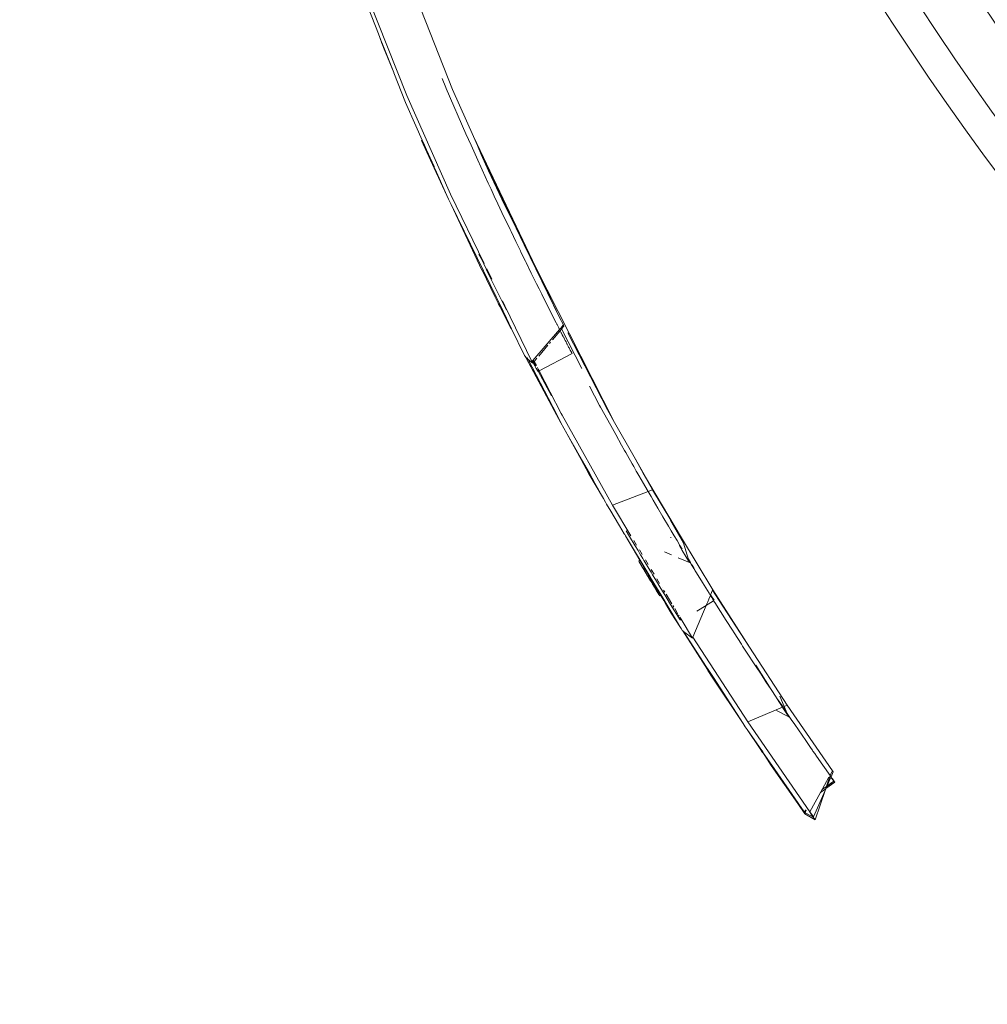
# Model space of a CAD drawing. Header units: millimetres. Extents: x 504675 to 860349, y -23215 to 63575.
# Tile 24 of 177: x 590843 to 591115, y 32388 to 32664. Entities that reach past the tile are written whole.
import ezdxf
from ezdxf import colors
from ezdxf.entities.mleader import LeaderData, LeaderLine
from ezdxf.math import Vec2, Vec3

# ---------------------------------------------------------------- set-up
doc = ezdxf.new("R2010")
doc.units = ezdxf.units.MM
doc.header["$LTSCALE"] = 10
doc.linetypes.add('LEVEL-F-OVERALL LAYOUT$0$HIDDEN', pattern=[0.375, 0.25, -0.125])
doc.layers.get('0').update_dxf_attribs({"linetype": 'CONTINUOUS'})
for name, color, linetype, lineweight in [('ARCH', 8, 'CONTINUOUS', 0), ('furniture', 8, 'CONTINUOUS', 5), ('LEVEL - C OVERALL LAYOUT$0$A-EQPM', 8, 'CONTINUOUS', 5), ('level-C-ELEVATION-$0$I-ANNO-TEXT', 8, 'CONTINUOUS', 18)]:
    doc.layers.add(name, color=color, linetype=linetype, lineweight=lineweight)
doc.layers.add('LEVEL-F-OVERALL LAYOUT$0$DASH1L', color=8, linetype='LEVEL-F-OVERALL LAYOUT$0$HIDDEN')
doc.styles.add('level-C-ELEVATION-$0$KGD - Note', font='romans.shx', dxfattribs={"width": 0.7, "height": 2})

# ---------------------------------------------------------------- blocks, each defined once
blk = doc.blocks.new('LEVEL - C OVERALL LAYOUT$0$Column Cladding - Column Cladding- 1200mm-V38-LEVEL C - PART PLAN 20')
at = {"layer": 'LEVEL - C OVERALL LAYOUT$0$A-EQPM', "color": 253, "lineweight": 5}
for radius, start, end in [(755, 90, 270), (746, 180, 360), (731, 180, 0)]:
    blk.add_arc((0, 0), radius, start, end, dxfattribs=at)
blk = doc.blocks.new('ARCH')
at = {"layer": 'LEVEL-F-OVERALL LAYOUT$0$DASH1L'}
h = blk.add_hatch(dxfattribs=at)
h.set_pattern_fill('ANGLE', color=8, scale=10, angle=352.0664)
h.set_pattern_definition([(352.0664444, (-404119.055, 373340.98), (9.6410197, 69.1814516), [50.8, -19.05]), (82.0664444, (-404119.055, 373340.98), (-69.1814516, 9.6410197), [50.8, -19.05])])
edge = h.paths.add_edge_path(flags=16)
edge.add_line((572074.71, 35847.06), (602196.9, 29528.22))
edge.add_line((602196.9, 29528.22), (599472.63, 39352))
edge.add_arc((597545.36, 38817.55), 2000, 15.49944, 89.99835)
edge.add_line((597545.42, 40817.55), (573256.11, 40817.55))
edge.add_arc((576210.34, 22394.18), 18658.72, 99.109962, 106.690333)
edge.add_line((570851.58, 40266.83), (572074.71, 35847.06))
h.paths.add_polyline_path([(583373.78, 40815.97), (583374.1, 40875.04), (586424.1, 40859.11), (586423.94, 40815.97)], flags=16)
h.paths.add_polyline_path([(600840.89, 34605.13), (600792.78, 34591.52), (599497.97, 39260.65), (599546.08, 39274.25)])
h.paths.add_polyline_path([(587210.4, 32671.78), (587194.97, 32598.38), (582692.95, 33542.79), (582708.39, 33616.18)])
edge = h.paths.add_edge_path()
edge.add_line((572071.73, 35387.89), (601863.32, 29138.4))
edge.add_arc((601986.5, 29725.62), 600, 258.15264, 375.49944)
edge.add_line((602564.68, 29885.96), (599906.27, 39472.26))
edge.add_arc((597545.36, 38817.55), 2450, 15.49944, 89.99835)
edge.add_line((597545.43, 41267.55), (573220.48, 41267.55))
edge.add_arc((576210.34, 22394.18), 19108.72, 99.001832, 106.235819)
edge.add_arc((571035.46, 40164.76), 600, 106.23582, 195.46897)
edge.add_line((570457.2, 40004.73), (571616.65, 35815.08))
edge.add_arc((572194.91, 35975.11), 600, 195.46897, 258.15264)
h.paths.add_polyline_path([(587210.4, 32671.78), (587195.41, 32600.49), (587195.43, 32600.49)])
at = {"layer": 'furniture'}
for p, q in [((590964.52, 32644.79), (590949.28, 32683.46)), ((590943.74, 32660.44), (590937.89, 32675.3)), ((590951.66, 32643.09), (590939.65, 32673.59)), ((590943.74, 32660.44), (590944.6, 32658.1)), ((590944.62, 32658.22), (590943.74, 32660.44)), ((590944.58, 32658.01), (590944.6, 32658.1)), ((590944.63, 32658.01), (590944.58, 32658.01)), ((590945.06, 32656.85), (590944.58, 32658.01)), ((590944.6, 32658.1), (590944.62, 32658.22)), ((590944.6, 32658.1), (590944.63, 32658.01)), ((590944.71, 32658), (590944.62, 32658.22)), ((590944.71, 32658), (590944.63, 32658.01)), ((590944.63, 32658.01), (590945.06, 32656.85)), ((590945.25, 32656.62), (590944.71, 32658)), ((590945.15, 32656.59), (590945.06, 32656.85)), ((590945.25, 32656.62), (590945.15, 32656.59)), ((590945.15, 32656.59), (590945.26, 32656.59)), ((590945.15, 32656.59), (590948.02, 32649.58)), ((590945.26, 32656.59), (590945.25, 32656.62)), ((590948.02, 32649.58), (590945.26, 32656.59)), ((590948.02, 32649.58), (590948.07, 32649.45)), ((590951.33, 32641.18), (590948.07, 32649.45)), ((590962.67, 32645.33), (590961.6, 32647.92)), ((590962.67, 32645.33), (590962.77, 32645.09)), ((590968.3, 32632.38), (590962.77, 32645.09)), ((590970.39, 32631.6), (590964.52, 32644.79)), ((590954.24, 32634.64), (590951.33, 32641.18)), ((590963.95, 32615.43), (590951.66, 32643.09)), ((590954.24, 32634.64), (590954.22, 32634.62)), ((590954.22, 32634.62), (590954.27, 32634.58)), ((590954.27, 32634.58), (590954.24, 32634.64)), ((590954.27, 32634.58), (590955.99, 32630.57)), ((590956.04, 32630.6), (590954.27, 32634.58)), ((590955.99, 32630.57), (590955.85, 32630.51)), ((590955.85, 32630.51), (590959.35, 32622.71)), ((590958.3, 32625.35), (590955.85, 32630.51)), ((590956.04, 32630.6), (590955.99, 32630.57)), ((590955.99, 32630.57), (590956.34, 32629.78)), ((590956.38, 32629.82), (590956.04, 32630.6)), ((590969.75, 32629.13), (590968.3, 32632.38)), ((590970.39, 32631.6), (590987.91, 32594.86)), ((590971.5, 32629.11), (590970.39, 32631.6)), ((590956.38, 32629.82), (590956.34, 32629.78)), ((590956.34, 32629.78), (590957.27, 32627.82)), ((590957.27, 32627.82), (590956.38, 32629.82)), ((590958.3, 32625.35), (590957.27, 32627.82)), ((590959.34, 32623.17), (590957.27, 32627.82)), ((590971.27, 32625.76), (590969.75, 32629.13)), ((590971.5, 32629.11), (590984.64, 32601.24)), ((590972.62, 32626.57), (590971.5, 32629.11)), ((590959.34, 32623.17), (590958.3, 32625.35)), ((590959.27, 32623.14), (590958.3, 32625.35)), ((590972.87, 32622.24), (590971.27, 32625.76)), ((590982.37, 32605.88), (590972.62, 32626.57)), ((590974.66, 32622), (590972.62, 32626.57)), ((590959.27, 32623.14), (590959.34, 32623.17)), ((590959.53, 32622.55), (590959.27, 32623.14)), ((590959.4, 32622.98), (590959.34, 32623.17)), ((590959.35, 32622.71), (590962.93, 32615.08)), ((590959.66, 32622.44), (590959.4, 32622.98)), ((590962.93, 32615.08), (590959.66, 32622.44)), ((590974.57, 32618.53), (590972.87, 32622.24)), ((590978.42, 32613.99), (590974.66, 32622)), ((590976.18, 32618.56), (590974.66, 32622)), ((590975.35, 32616.84), (590974.57, 32618.53)), ((590976.26, 32614.88), (590975.35, 32616.84)), ((590978.42, 32613.99), (590976.18, 32618.56)), ((590963.41, 32614.01), (590962.93, 32615.08)), ((590964.13, 32612.53), (590963.41, 32614.01)), ((590973.43, 32595.97), (590963.95, 32615.43)), ((590977.29, 32612.68), (590976.26, 32614.88)), ((590978.42, 32613.99), (590982.37, 32605.88)), ((590964.13, 32612.53), (590972.77, 32594.11)), ((590978.75, 32582.55), (590964.13, 32612.53)), ((590978.42, 32610.27), (590977.29, 32612.68)), ((590978.42, 32610.27), (590979.25, 32608.54)), ((590979.65, 32607.68), (590979.25, 32608.54)), ((590979.65, 32607.68), (590980.68, 32605.53)), ((590980.95, 32604.94), (590980.68, 32605.53)), ((590984.64, 32601.24), (590982.37, 32605.88)), ((590980.95, 32604.94), (590982.31, 32602.15)), ((590982.32, 32602.1), (590982.31, 32602.15)), ((590982.32, 32602.1), (590983.6, 32599.47)), ((590994.5, 32581.03), (590984.64, 32601.24)), ((590971.96, 32598.61), (590972.53, 32597.43)), ((590972.53, 32597.43), (590973.96, 32594.47)), ((590983.73, 32599.18), (590983.6, 32599.47)), ((590983.73, 32599.18), (590985.01, 32596.58)), ((590972.77, 32594.11), (590972.82, 32594.1)), ((590972.81, 32594.12), (590972.82, 32594.1)), ((590972.82, 32594.1), (590972.87, 32594.08)), ((590972.87, 32594.08), (590972.84, 32594.14)), ((590972.87, 32594.08), (590976.53, 32586.49)), ((590972.96, 32594.06), (590972.91, 32594.17)), ((590973.05, 32594.04), (590972.97, 32594.21)), ((590973.96, 32594.47), (590974.03, 32594.33)), ((590974.1, 32594.18), (590974.03, 32594.33)), ((590974.1, 32594.18), (590975.42, 32591.48)), ((590975.58, 32591.55), (590974.14, 32594.5)), ((590985.18, 32596.21), (590985.01, 32596.58)), ((590986.64, 32593.23), (590985.18, 32596.21)), ((590987.91, 32594.86), (591010.05, 32551.3)), ((590987.91, 32594.86), (590994.5, 32581.03)), ((590975.42, 32591.48), (590976.9, 32588.47)), ((590988.11, 32590.27), (590986.64, 32593.23)), ((590988.84, 32588.81), (590988.11, 32590.27)), ((590989.56, 32587.36), (590988.84, 32588.81)), ((590977.35, 32584.84), (590976.53, 32586.49)), ((590976.9, 32588.47), (590978.38, 32585.47)), ((590990.28, 32585.94), (590989.56, 32587.36)), ((590990.98, 32584.54), (590990.28, 32585.94)), ((590977.44, 32584.56), (590977.35, 32584.84)), ((590977.44, 32584.56), (590977.47, 32584.58)), ((590977.44, 32584.56), (590977.87, 32583.78)), ((590977.9, 32583.71), (590977.87, 32583.78)), ((590978, 32583.52), (590977.9, 32583.71)), ((590978.53, 32582.44), (590978, 32583.52)), ((590978.38, 32585.47), (590979.12, 32584)), ((590979.21, 32584.03), (590978.52, 32585.52)), ((590979.12, 32584), (590979.66, 32582.92)), ((590986.81, 32568.47), (590979.21, 32584.03)), ((590992.36, 32581.83), (590990.98, 32584.54)), ((590978.75, 32582.55), (590978.53, 32582.44)), ((590978.55, 32582.39), (590978.53, 32582.44)), ((590979.5, 32580.52), (590978.55, 32582.39)), ((590979.69, 32580.62), (590978.75, 32582.55)), ((590979.5, 32580.52), (590979.69, 32580.62)), ((590980.98, 32577.58), (590979.5, 32580.52)), ((590981.13, 32577.66), (590979.69, 32580.62)), ((590993.66, 32579.26), (590992.36, 32581.83)), ((590995.64, 32578.7), (590994.5, 32581.03)), ((590981.13, 32577.66), (590980.98, 32577.58)), ((590984.78, 32570.16), (590981.13, 32577.66)), ((590993.83, 32578.94), (590993.66, 32579.26)), ((590993.87, 32578.87), (590993.83, 32578.94)), ((590993.98, 32578.65), (590993.87, 32578.87)), ((590994.29, 32578.05), (590993.98, 32578.65)), ((590994.34, 32577.94), (590994.29, 32578.05)), ((590994.59, 32577.46), (590994.34, 32577.94)), ((590994.56, 32577.44), (590994.59, 32577.46)), ((590994.59, 32577.46), (590994.6, 32577.48)), ((590994.74, 32577.1), (590994.59, 32577.46)), ((590994.6, 32577.48), (590994.99, 32577.93)), ((590994.6, 32577.48), (590994.74, 32577.1)), ((590994.74, 32577.1), (590995.16, 32577.6)), ((590994.99, 32577.93), (590995.53, 32578.57)), ((590995.16, 32577.6), (590994.99, 32577.93)), ((590995.16, 32577.6), (590995.79, 32578.35)), ((591000.8, 32566.5), (590995.16, 32577.6)), ((590995.53, 32578.57), (590995.63, 32578.68)), ((590995.79, 32578.35), (590995.53, 32578.57)), ((590995.63, 32578.68), (590995.64, 32578.7)), ((590995.63, 32578.68), (590995.79, 32578.35)), ((590995.79, 32578.35), (590995.64, 32578.7)), ((590987.05, 32568.69), (590994.56, 32577.44)), ((590992.56, 32574.51), (590994.74, 32577.1)), ((590994.56, 32577.44), (590994.74, 32577.1)), ((590994.89, 32576.88), (590994.74, 32577.1)), ((590994.89, 32576.88), (590995.05, 32576.48)), ((590995.05, 32576.48), (590995.13, 32576.4)), ((590995.13, 32576.4), (590995.31, 32575.98)), ((590995.31, 32575.98), (590995.34, 32575.93)), ((590995.37, 32575.94), (590995.31, 32575.98)), ((590995.34, 32575.93), (590995.59, 32575.51)), ((590995.59, 32575.51), (590995.37, 32575.94)), ((590995.81, 32575.09), (590995.59, 32575.51)), ((590995.59, 32575.51), (590995.78, 32575.08)), ((590995.78, 32575.08), (590995.83, 32575.05)), ((590995.83, 32575.05), (590995.81, 32575.09)), ((590995.88, 32574.96), (590995.83, 32575.05)), ((590996.01, 32574.7), (590995.88, 32574.96)), ((590996.01, 32574.7), (590996.06, 32574.53)), ((591008.01, 32554.92), (590996.91, 32576.46)), ((590988.74, 32569.95), (590991.33, 32573.03)), ((590991.75, 32573.54), (590992.04, 32573.89)), ((590996.2, 32574.33), (590996.06, 32574.53)), ((590996.39, 32573.98), (590996.2, 32574.33)), ((590996.56, 32573.64), (590996.39, 32573.98)), ((590996.39, 32573.98), (590996.53, 32573.64)), ((590996.53, 32573.64), (590996.64, 32573.45)), ((590996.64, 32573.45), (590996.56, 32573.64)), ((590996.64, 32573.45), (590996.7, 32573.32)), ((590997, 32572.75), (590996.7, 32573.32)), ((590997.04, 32572.71), (590997, 32572.75)), ((590997.13, 32572.5), (590997.04, 32572.71)), ((590997.27, 32572.27), (590997.13, 32572.5)), ((590997.27, 32572.27), (590997.34, 32572.1)), ((590997.39, 32572.05), (590997.34, 32572.1)), ((590997.39, 32572.05), (590997.59, 32571.66)), ((590984.98, 32569.72), (590984.78, 32570.16)), ((590985.05, 32569.8), (590984.98, 32569.72)), ((590984.98, 32569.72), (590985.08, 32569.62)), ((590985.05, 32569.8), (590985.01, 32569.98)), ((590985.12, 32569.88), (590985.05, 32569.8)), ((590985.08, 32569.62), (590985.05, 32569.8)), ((590985.1, 32569.55), (590985.08, 32569.62)), ((590985.08, 32569.62), (590985.22, 32569.51)), ((590985.1, 32569.55), (590993.77, 32553.55)), ((590993.02, 32554.71), (590985.1, 32569.55)), ((590985.22, 32569.51), (590985.1, 32569.55)), ((590985.6, 32569.39), (590985.22, 32569.51)), ((590985.22, 32569.51), (590985.8, 32569.02)), ((590985.6, 32569.39), (590985.53, 32569.54)), ((590985.8, 32569.02), (590985.6, 32569.39)), ((590987.65, 32568.65), (590988.24, 32569.36)), ((590998.1, 32570.66), (590988.84, 32565.84)), ((590997.59, 32571.66), (590997.65, 32571.5)), ((590997.59, 32571.66), (590997.74, 32571.37)), ((590997.65, 32571.5), (590997.74, 32571.37)), ((590997.89, 32571.08), (590997.74, 32571.37)), ((590997.89, 32571.05), (590997.89, 32571.08)), ((590997.89, 32571.05), (590997.92, 32571.01)), ((590997.92, 32571.01), (590997.98, 32570.88)), ((590997.98, 32570.88), (590998.05, 32570.76)), ((590998.05, 32570.76), (590998.09, 32570.68)), ((590998.09, 32570.68), (590998.1, 32570.66)), ((590985.8, 32569.02), (590987.06, 32567.95)), ((590993.77, 32553.55), (590985.8, 32569.02)), ((590986.84, 32568.44), (590986.81, 32568.47)), ((590986.84, 32568.44), (590986.94, 32568.56)), ((590987.06, 32567.95), (590986.84, 32568.44)), ((590986.94, 32568.56), (590986.96, 32568.59)), ((590987.08, 32568.36), (590986.94, 32568.56)), ((590986.96, 32568.59), (590987.02, 32568.66)), ((590986.96, 32568.59), (590987.08, 32568.36)), ((590987.02, 32568.66), (590987.05, 32568.69)), ((590987.27, 32568.2), (590987.02, 32568.66)), ((590987.05, 32568.69), (590987.3, 32568.24)), ((590987.06, 32567.95), (590987.19, 32568.1)), ((590987.08, 32568.36), (590987.19, 32568.1)), ((590987.19, 32568.1), (590987.27, 32568.2)), ((590987.19, 32568.1), (590987.23, 32568.06)), ((590987.32, 32567.85), (590987.23, 32568.06)), ((590987.27, 32568.2), (590987.3, 32568.24)), ((590987.81, 32567.18), (590987.27, 32568.2)), ((590987.49, 32568.46), (590987.28, 32568.86)), ((590987.3, 32568.24), (590987.49, 32568.46)), ((590987.3, 32568.24), (590987.86, 32567.2)), ((590987.32, 32567.85), (590987.35, 32567.8)), ((590987.35, 32567.8), (590987.38, 32567.79)), ((590987.64, 32567.29), (590987.38, 32567.79)), ((590987.49, 32568.46), (590987.62, 32568.62)), ((590988.08, 32567.31), (590987.49, 32568.46)), ((590987.64, 32567.29), (590987.7, 32567.12)), ((590987.7, 32567.12), (590987.75, 32567.06)), ((590987.96, 32566.67), (590987.75, 32567.06)), ((590987.96, 32566.67), (590988.04, 32566.5)), ((590988.02, 32566.52), (590987.96, 32566.67)), ((590988.04, 32566.5), (590988.02, 32566.52)), ((590988.26, 32566.09), (590988.04, 32566.5)), ((590988.23, 32566.4), (590988.13, 32566.58)), ((590988.49, 32566.52), (590988.38, 32566.73)), ((590988.26, 32566.09), (590988.26, 32566.06)), ((590988.29, 32566.03), (590988.26, 32566.06)), ((590988.31, 32565.99), (590988.29, 32566.03)), ((590988.35, 32565.89), (590988.31, 32565.99)), ((590988.37, 32565.87), (590988.35, 32565.89)), ((590988.59, 32565.72), (590988.36, 32566.15)), ((590988.42, 32565.76), (590988.37, 32565.87)), ((590988.46, 32565.69), (590988.42, 32565.76)), ((590988.48, 32565.66), (590988.46, 32565.69)), ((590988.59, 32565.72), (590988.48, 32565.66)), ((590988.84, 32565.84), (590988.59, 32565.72)), ((590992.29, 32558.8), (590988.59, 32565.72)), ((590988.84, 32565.84), (590988.61, 32566.28)), ((590995.04, 32553.81), (590988.84, 32565.84)), ((591005.83, 32556.14), (591002.95, 32561.55)), ((591005.83, 32556.14), (591006.11, 32555.62)), ((591006.11, 32555.62), (591008.93, 32550.5)), ((590994.98, 32551.21), (590993.02, 32554.71)), ((590994.98, 32551.21), (590993.77, 32553.55)), ((590995.04, 32553.81), (590994.35, 32555.04)), ((590995.27, 32553.36), (590995.04, 32553.81)), ((591009.44, 32528.16), (590995.27, 32553.36)), ((591010.05, 32551.3), (591008.01, 32554.92)), ((590996.65, 32548.23), (590994.98, 32551.21)), ((591010.37, 32547.93), (591008.93, 32550.5)), ((591015.48, 32541.66), (591010.05, 32551.3)), ((590996.65, 32548.23), (590996.76, 32548.04)), ((590996.76, 32548.04), (591000.66, 32540.91)), ((590999.62, 32542.96), (590996.76, 32548.04)), ((591012, 32545), (591010.37, 32547.93)), ((591012.85, 32543.48), (591012, 32545)), ((590999.62, 32542.96), (590999.73, 32542.74)), ((590999.73, 32542.74), (591000.66, 32540.91)), ((591002.94, 32537.06), (590999.73, 32542.74)), ((591013.17, 32542.91), (591012.85, 32543.48)), ((591013.65, 32542.06), (591013.17, 32542.91)), ((591014.96, 32539.76), (591013.65, 32542.06)), ((591015.48, 32541.66), (591019.92, 32533.94)), ((591018.04, 32537.12), (591015.48, 32541.66)), ((591000.66, 32540.91), (591002.79, 32536.91)), ((591000.66, 32540.91), (591002.91, 32537.03)), ((591015.4, 32538.98), (591014.96, 32539.76)), ((591016.13, 32537.71), (591015.4, 32538.98)), ((591002.91, 32537.03), (591002.79, 32536.91)), ((591002.79, 32536.91), (591006.87, 32530.02)), ((591002.94, 32537.06), (591002.91, 32537.03)), ((591002.91, 32537.03), (591003.98, 32535.17)), ((591003.98, 32535.17), (591002.94, 32537.06)), ((591016.31, 32537.39), (591016.13, 32537.71)), ((591017.13, 32535.96), (591016.31, 32537.39)), ((591018.04, 32537.12), (591019.92, 32533.94)), ((591020.67, 32532.45), (591018.04, 32537.12)), ((591003.98, 32535.17), (591004.88, 32533.61)), ((591006.87, 32530.02), (591004.88, 32533.61)), ((591017.25, 32535.75), (591017.13, 32535.96)), ((591017.77, 32534.85), (591017.25, 32535.75)), ((591017.87, 32534.67), (591017.77, 32534.85)), ((591019.43, 32531.97), (591017.87, 32534.67)), ((591019.92, 32533.94), (591028.79, 32518.95)), ((591019.92, 32533.94), (591023.12, 32528.38)), ((591009.44, 32528.16), (591019.43, 32531.97)), ((591019.43, 32531.97), (591020.67, 32532.45)), ((591020.26, 32530.54), (591019.43, 32531.97)), ((591020.83, 32529.57), (591020.26, 32530.54)), ((591023.12, 32528.38), (591020.67, 32532.45)), ((591006.87, 32530.02), (591007.5, 32528.95)), ((591007.79, 32528.38), (591007.5, 32528.95)), ((591008.5, 32527.19), (591007.79, 32528.38)), ((591014.63, 32519.51), (591009.44, 32528.16)), ((591020.86, 32529.52), (591020.83, 32529.57)), ((591022.17, 32527.28), (591020.86, 32529.52)), ((591028.79, 32518.95), (591023.12, 32528.38)), ((591008.66, 32526.89), (591008.5, 32527.19)), ((591011.39, 32522.35), (591008.66, 32526.89)), ((591023.61, 32524.82), (591022.17, 32527.28)), ((591023.61, 32524.82), (591023.51, 32525.08)), ((591011.39, 32522.35), (591012.81, 32519.89)), ((591012.75, 32520.08), (591011.39, 32522.35)), ((591025.15, 32522.22), (591023.61, 32524.82)), ((591025.95, 32520.88), (591025.15, 32522.22)), ((591025.72, 32523.85), (591027.94, 32519.93)), ((591012.81, 32519.89), (591012.75, 32520.08)), ((591012.88, 32519.86), (591012.75, 32520.08)), ((591012.88, 32519.86), (591012.81, 32519.89)), ((591013.09, 32519.52), (591012.88, 32519.86)), ((591019.98, 32508.03), (591013.09, 32519.52)), ((591013.09, 32519.52), (591017.15, 32512.66)), ((591014.25, 32519.35), (591013.3, 32520.96)), ((591026.75, 32519.53), (591025.95, 32520.88)), ((591027.57, 32518.17), (591026.75, 32519.53)), ((591029.38, 32517.49), (591027.94, 32519.93)), ((591015.8, 32516.72), (591014.25, 32519.35)), ((591016.21, 32516.89), (591015.41, 32518.21)), ((591015.8, 32516.72), (591016.61, 32515.37)), ((591025.69, 32519.09), (591025.88, 32519.01)), ((591028.38, 32516.81), (591027.57, 32518.17)), ((591028.22, 32516.75), (591029.02, 32515.39)), ((591029.02, 32515.39), (591028.28, 32516.77)), ((591029.03, 32515.73), (591028.38, 32516.81)), ((591037.57, 32504.36), (591028.79, 32518.95)), ((591030.75, 32512.89), (591029.38, 32517.49)), ((591016.61, 32515.37), (591017.02, 32514.67)), ((591017.8, 32514.23), (591017.02, 32515.54)), ((591017.42, 32514), (591017.02, 32514.67)), ((591017.42, 32514), (591017.48, 32513.89)), ((591017.92, 32513.17), (591017.48, 32513.89)), ((591026.05, 32514.16), (591024.05, 32515.02)), ((591031.02, 32512), (591029.02, 32515.39)), ((591017.15, 32512.66), (591016.79, 32512.44)), ((591016.8, 32512.37), (591016.79, 32512.44)), ((591016.8, 32512.37), (591017.18, 32512.6)), ((591016.8, 32512.37), (591017.9, 32510.58)), ((591017.15, 32512.66), (591017.18, 32512.6)), ((591017.18, 32512.6), (591018.25, 32510.8)), ((591017.92, 32513.17), (591018.24, 32512.63)), ((591018.24, 32512.63), (591018.33, 32512.49)), ((591019.89, 32509.89), (591018.33, 32512.49)), ((591019.48, 32511.43), (591018.66, 32512.8)), ((591031.02, 32512), (591027.88, 32513.36)), ((591030.74, 32512.93), (591030.75, 32512.89)), ((591030.79, 32512.83), (591030.75, 32512.89)), ((591030.77, 32512.95), (591031.31, 32512.07)), ((591031.57, 32511.55), (591030.79, 32512.83)), ((591030.79, 32512.83), (591031.02, 32512)), ((591031.31, 32512.07), (591031.65, 32511.51)), ((591031.31, 32512.07), (591031.57, 32511.55)), ((591032.32, 32510.32), (591031.57, 32511.55)), ((591031.65, 32511.51), (591031.77, 32511.32)), ((591031.77, 32511.32), (591032.25, 32510.53)), ((591018.25, 32510.8), (591017.9, 32510.58)), ((591018.04, 32510.35), (591017.9, 32510.58)), ((591018.04, 32510.35), (591018.39, 32510.56)), ((591018.05, 32510.32), (591018.04, 32510.35)), ((591018.41, 32510.54), (591018.05, 32510.32)), ((591018.19, 32510.1), (591018.05, 32510.32)), ((591018.19, 32510.1), (591018.54, 32510.31)), ((591018.19, 32510.1), (591018.2, 32510.07)), ((591018.56, 32510.28), (591018.2, 32510.07)), ((591019.29, 32508.24), (591018.2, 32510.07)), ((591018.25, 32510.8), (591018.39, 32510.56)), ((591018.39, 32510.56), (591018.41, 32510.54)), ((591018.41, 32510.54), (591018.54, 32510.31)), ((591018.54, 32510.31), (591018.56, 32510.28)), ((591018.56, 32510.28), (591019.64, 32508.45)), ((591019.29, 32508.24), (591019.64, 32508.45)), ((591019.64, 32508.45), (591019.73, 32508.31)), ((591019.89, 32509.89), (591020.27, 32509.3)), ((591020.37, 32509.12), (591020.27, 32509.3)), ((591021.1, 32508.72), (591020.3, 32510.07)), ((591020.7, 32508.55), (591020.37, 32509.12)), ((591020.7, 32508.55), (591021.5, 32507.23)), ((591032.25, 32510.53), (591032.32, 32510.32)), ((591032.25, 32510.53), (591032.46, 32510.18)), ((591032.69, 32509.72), (591032.32, 32510.32)), ((591032.46, 32510.18), (591032.69, 32509.72)), ((591033.05, 32509.13), (591032.69, 32509.72)), ((591033.05, 32509.13), (591034.71, 32506.42)), ((591019.38, 32508.1), (591019.29, 32508.24)), ((591019.38, 32508.1), (591019.73, 32508.31)), ((591019.45, 32508.01), (591019.38, 32508.1)), ((591019.45, 32508.01), (591019.78, 32508.22)), ((591019.55, 32507.85), (591019.45, 32508.01)), ((591019.64, 32507.7), (591019.55, 32507.85)), ((591019.64, 32507.7), (591019.97, 32507.9)), ((591019.66, 32507.66), (591019.64, 32507.7)), ((591019.66, 32507.66), (591019.96, 32507.84)), ((591020.09, 32506.92), (591019.66, 32507.66)), ((591019.73, 32508.31), (591019.78, 32508.22)), ((591019.78, 32508.22), (591019.97, 32507.9)), ((591019.94, 32507.68), (591019.96, 32507.84)), ((591019.94, 32507.68), (591020.32, 32507.06)), ((591019.96, 32507.84), (591019.97, 32507.9)), ((591019.96, 32507.84), (591019.99, 32507.86)), ((591019.96, 32507.84), (591020.43, 32507.13)), ((591019.97, 32507.9), (591019.98, 32508.03)), ((591019.97, 32507.9), (591020.04, 32507.94)), ((591020.04, 32507.94), (591019.98, 32508.03)), ((591022.52, 32503.81), (591020.04, 32507.94)), ((591020.09, 32506.92), (591020.32, 32507.06)), ((591020.09, 32506.92), (591020.25, 32506.68)), ((591020.47, 32506.81), (591020.25, 32506.68)), ((591020.35, 32506.52), (591020.25, 32506.68)), ((591020.32, 32507.06), (591020.43, 32507.13)), ((591020.32, 32507.06), (591020.47, 32506.81)), ((591020.37, 32506.49), (591020.35, 32506.52)), ((591020.58, 32506.62), (591020.37, 32506.49)), ((591020.45, 32506.37), (591020.37, 32506.49)), ((591020.43, 32507.13), (591020.57, 32506.88)), ((591020.46, 32506.33), (591020.45, 32506.37)), ((591020.71, 32505.91), (591020.46, 32506.33)), ((591020.57, 32506.88), (591020.47, 32506.81)), ((591020.47, 32506.81), (591020.58, 32506.62)), ((591020.57, 32506.88), (591020.69, 32506.68)), ((591020.69, 32506.68), (591020.58, 32506.62)), ((591020.58, 32506.62), (591020.94, 32506.04)), ((591020.69, 32506.68), (591021.03, 32506.1)), ((591020.94, 32506.04), (591020.71, 32505.91)), ((591020.83, 32505.72), (591020.71, 32505.91)), ((591020.86, 32505.69), (591020.83, 32505.72)), ((591021.07, 32505.82), (591020.86, 32505.69)), ((591020.87, 32505.67), (591020.86, 32505.69)), ((591020.89, 32505.62), (591020.87, 32505.67)), ((591020.92, 32505.59), (591020.89, 32505.62)), ((591021.13, 32505.72), (591020.92, 32505.59)), ((591020.92, 32505.59), (591020.93, 32505.57)), ((591021.03, 32506.1), (591020.94, 32506.04)), ((591020.94, 32506.04), (591021.07, 32505.82)), ((591021.03, 32506.1), (591021.16, 32505.88)), ((591021.16, 32505.88), (591021.07, 32505.82)), ((591021.07, 32505.82), (591021.13, 32505.72)), ((591021.23, 32505.78), (591021.13, 32505.72)), ((591021.13, 32505.72), (591021.3, 32505.44)), ((591021.16, 32505.88), (591021.23, 32505.78)), ((591021.23, 32505.78), (591021.39, 32505.5)), ((591023.05, 32504.69), (591021.5, 32507.23)), ((591022.67, 32506.11), (591021.9, 32507.4)), ((591034.71, 32506.42), (591036.56, 32503.42)), ((591021.01, 32505.42), (591020.93, 32505.57)), ((591021.04, 32505.37), (591021.01, 32505.42)), ((591021.08, 32505.31), (591021.04, 32505.37)), ((591021.3, 32505.44), (591021.08, 32505.31)), ((591021.19, 32505.15), (591021.08, 32505.31)), ((591021.22, 32505.08), (591021.19, 32505.15)), ((591021.44, 32505.22), (591021.22, 32505.08)), ((591021.22, 32505.08), (591021.68, 32504.34)), ((591021.39, 32505.5), (591021.3, 32505.44)), ((591021.3, 32505.44), (591021.44, 32505.22)), ((591021.39, 32505.5), (591021.53, 32505.27)), ((591021.53, 32505.27), (591021.44, 32505.22)), ((591021.44, 32505.22), (591021.89, 32504.47)), ((591021.53, 32505.27), (591021.97, 32504.52)), ((591021.68, 32504.34), (591021.89, 32504.47)), ((591021.68, 32504.34), (591021.73, 32504.23)), ((591021.73, 32504.23), (591021.96, 32504.37)), ((591022.46, 32503.05), (591021.73, 32504.23)), ((591021.89, 32504.47), (591021.97, 32504.52)), ((591021.89, 32504.47), (591021.96, 32504.37)), ((591021.96, 32504.37), (591022.03, 32504.42)), ((591021.96, 32504.37), (591022.48, 32503.56)), ((591021.97, 32504.52), (591022.03, 32504.42)), ((591022.03, 32504.42), (591022.49, 32503.64)), ((591022.46, 32503.05), (591022.68, 32503.19)), ((591022.46, 32503.05), (591022.67, 32502.67)), ((591022.48, 32503.56), (591022.47, 32503.52)), ((591022.47, 32503.52), (591022.55, 32503.45)), ((591022.49, 32503.64), (591022.48, 32503.56)), ((591022.52, 32503.81), (591022.49, 32503.64)), ((591022.49, 32503.64), (591022.68, 32503.33)), ((591023, 32503.01), (591022.52, 32503.81)), ((591022.55, 32503.45), (591022.68, 32503.33)), ((591022.68, 32503.19), (591022.55, 32503.45)), ((591022.67, 32502.67), (591022.91, 32502.82)), ((591022.68, 32503.33), (591022.74, 32503.22)), ((591022.68, 32503.19), (591022.74, 32503.22)), ((591022.96, 32502.85), (591022.68, 32503.19)), ((591022.68, 32503.19), (591022.91, 32502.82)), ((591022.74, 32503.22), (591023, 32503.01)), ((591022.74, 32503.22), (591022.96, 32502.85)), ((591022.91, 32502.82), (591022.96, 32502.85)), ((591022.91, 32502.82), (591023.84, 32501.36)), ((591023.84, 32501.36), (591022.96, 32502.85)), ((591027.42, 32495.65), (591023, 32503.01)), ((591023.05, 32504.69), (591024.14, 32502.91)), ((591023.41, 32504.88), (591023.39, 32504.9)), ((591024.12, 32503.7), (591023.76, 32504.3)), ((591024.14, 32502.91), (591025.77, 32500.26)), ((591026.08, 32500.43), (591024.47, 32503.12)), ((591036.68, 32503.26), (591036.56, 32503.42)), ((591036.77, 32503.09), (591036.68, 32503.26)), ((591036.85, 32502.98), (591036.77, 32503.09)), ((591036.92, 32502.81), (591036.85, 32502.98)), ((591036.85, 32502.98), (591036.93, 32502.83)), ((591036.93, 32502.83), (591036.91, 32502.78)), ((591036.92, 32502.81), (591036.93, 32502.83)), ((591036.93, 32502.83), (591036.99, 32502.99)), ((591036.99, 32502.99), (591037.54, 32504.28)), ((591037.99, 32501.43), (591036.99, 32502.99)), ((591037.54, 32504.28), (591037.57, 32504.36)), ((591039.17, 32501.64), (591037.54, 32504.28)), ((591037.57, 32504.36), (591047.88, 32488.25)), ((591024.34, 32500.52), (591023.84, 32501.36)), ((591026.4, 32497.21), (591024.34, 32500.52)), ((591024.34, 32500.52), (591025.95, 32497.8)), ((591025.77, 32500.26), (591028.44, 32495.94)), ((591035.74, 32500), (591035.89, 32500.38)), ((591036.3, 32500.35), (591035.74, 32500)), ((591035.92, 32500.42), (591036.17, 32501.03)), ((591036.17, 32501.03), (591036.46, 32501.73)), ((591037.84, 32501.31), (591036.3, 32500.35)), ((591036.48, 32501.77), (591036.91, 32502.78)), ((591036.91, 32502.78), (591036.92, 32502.81)), ((591036.91, 32502.78), (591036.96, 32502.75)), ((591036.92, 32502.81), (591036.96, 32502.75)), ((591036.96, 32502.78), (591036.92, 32502.81)), ((591037.14, 32502.5), (591036.96, 32502.78)), ((591036.96, 32502.75), (591037.14, 32502.5)), ((591037.24, 32502.25), (591037.14, 32502.5)), ((591037.29, 32502.22), (591037.24, 32502.25)), ((591037.44, 32502.02), (591037.29, 32502.22)), ((591037.56, 32501.82), (591037.44, 32502.02)), ((591037.57, 32501.78), (591037.56, 32501.82)), ((591037.66, 32501.65), (591037.57, 32501.78)), ((591037.74, 32501.52), (591037.66, 32501.65)), ((591037.79, 32501.43), (591037.74, 32501.52)), ((591037.79, 32501.43), (591037.79, 32501.4)), ((591037.79, 32501.4), (591037.84, 32501.36)), ((591037.84, 32501.36), (591037.86, 32501.32)), ((591037.84, 32501.31), (591037.84, 32501.36)), ((591037.86, 32501.32), (591037.84, 32501.31)), ((591038.18, 32500.77), (591037.84, 32501.31)), ((591041.34, 32495.76), (591038.18, 32500.77)), ((591047.88, 32488.25), (591039.17, 32501.64)), ((591025.95, 32497.8), (591028.33, 32494.09)), ((591026.64, 32499.49), (591026.36, 32499.96)), ((591027.81, 32497.54), (591026.9, 32499.07)), ((591031.99, 32491.09), (591035.74, 32500)), ((591035.74, 32500), (591033.15, 32498.4)), ((591027.42, 32495.65), (591026.4, 32497.21)), ((591028.33, 32494.09), (591027.42, 32495.65)), ((591028.17, 32496.94), (591027.99, 32497.24)), ((591028.69, 32496.08), (591028.32, 32496.69)), ((591028.44, 32495.94), (591028.51, 32495.82)), ((591031.86, 32490.79), (591028.69, 32496.08)), ((591043.11, 32492.99), (591041.34, 32495.76)), ((591028.33, 32494.09), (591028.72, 32493.48)), ((591029.09, 32492.86), (591028.72, 32493.48)), ((591029.09, 32492.86), (591029.14, 32492.82)), ((591029.14, 32492.82), (591036.1, 32481.98)), ((591029.14, 32492.82), (591029.36, 32492.66)), ((591029.36, 32492.66), (591031.86, 32490.79)), ((591035.87, 32482.64), (591029.36, 32492.66)), ((591043.58, 32492.25), (591043.11, 32492.99)), ((591045.61, 32489.12), (591043.58, 32492.25)), ((591031.86, 32490.79), (591031.99, 32491.09)), ((591047.41, 32467.34), (591031.99, 32491.09)), ((591045.96, 32488.57), (591045.61, 32489.12)), ((591047.99, 32485.44), (591045.96, 32488.57)), ((591058.44, 32471.99), (591047.88, 32488.25)), ((591048.47, 32484.7), (591047.99, 32485.44)), ((591049.78, 32482.7), (591048.47, 32484.7)), ((591035.87, 32482.64), (591036.1, 32481.98)), ((591036.1, 32482.29), (591035.87, 32482.64)), ((591036.16, 32481.88), (591036.1, 32482.29)), ((591037.01, 32480.88), (591036.1, 32482.29)), ((591036.1, 32481.98), (591036.16, 32481.88)), ((591036.18, 32481.75), (591036.16, 32481.88)), ((591036.16, 32481.88), (591037.46, 32479.87)), ((591037.46, 32479.87), (591036.18, 32481.75)), ((591037.46, 32479.87), (591037.01, 32480.88)), ((591037.78, 32479.7), (591037.01, 32480.88)), ((591053.96, 32476.39), (591049.65, 32483.19)), ((591051.14, 32480.65), (591049.78, 32482.7)), ((591037.78, 32479.7), (591037.46, 32479.87)), ((591037.46, 32479.87), (591046.14, 32466.85)), ((591046.14, 32466.85), (591037.78, 32479.7)), ((591052.53, 32478.54), (591051.14, 32480.65)), ((591053.96, 32476.39), (591052.53, 32478.54)), ((591053.96, 32476.39), (591055.43, 32474.19)), ((591055.5, 32474.04), (591055.43, 32474.19)), ((591056.94, 32471.94), (591055.5, 32474.04)), ((591057.15, 32471.45), (591055.5, 32474.04)), ((591056.39, 32474.5), (591057.63, 32471.65)), ((591047.41, 32467.34), (591057.15, 32471.45)), ((591058.91, 32468.7), (591055.49, 32470.48)), ((591057.25, 32471.49), (591056.94, 32471.94)), ((591057.15, 32471.45), (591057.25, 32471.49)), ((591057.43, 32470.97), (591057.15, 32471.45)), ((591057.25, 32471.49), (591057.63, 32471.65)), ((591057.25, 32471.49), (591058.52, 32469.61)), ((591057.43, 32470.97), (591058.91, 32468.7)), ((591057.63, 32471.65), (591058.44, 32471.99)), ((591057.63, 32471.65), (591058.52, 32469.61)), ((591058.44, 32471.99), (591071.2, 32453.52)), ((591064.82, 32442.07), (591047.41, 32467.34)), ((591058.52, 32469.61), (591058.91, 32468.7)), ((591059.61, 32468), (591058.52, 32469.61)), ((591060.6, 32466.55), (591059.61, 32468)), ((591046.73, 32465.93), (591046.14, 32466.85)), ((591047.26, 32465.17), (591046.73, 32465.93)), ((591047.26, 32465.17), (591050.67, 32460.05)), ((591050.72, 32460.15), (591047.26, 32465.17)), ((591061.61, 32465.07), (591060.6, 32466.55)), ((591062.64, 32463.56), (591061.61, 32465.07)), ((591063.68, 32462.05), (591062.64, 32463.56)), ((591063.68, 32462.05), (591065.22, 32459.82)), ((591050.72, 32460.15), (591050.67, 32460.05)), ((591050.67, 32460.05), (591050.85, 32459.95)), ((591050.92, 32459.69), (591050.67, 32460.05)), ((591050.85, 32459.95), (591050.72, 32460.15)), ((591051.62, 32458.84), (591050.85, 32459.95)), ((591051.55, 32458.71), (591050.92, 32459.69)), ((591051.62, 32458.84), (591051.55, 32458.71)), ((591051.55, 32458.71), (591051.62, 32458.68)), ((591051.78, 32458.62), (591051.62, 32458.84)), ((591051.62, 32458.68), (591051.78, 32458.62)), ((591052.17, 32457.82), (591051.62, 32458.68)), ((591054.15, 32455.17), (591051.78, 32458.62)), ((591065.56, 32459.33), (591065.22, 32459.82)), ((591065.72, 32459.1), (591065.56, 32459.33)), ((591065.78, 32459), (591065.72, 32459.1)), ((591066.11, 32458.54), (591065.78, 32459)), ((591052.17, 32457.82), (591053.99, 32455.08)), ((591054.04, 32455.11), (591052.17, 32457.82)), ((591052.17, 32457.82), (591054.09, 32455.13)), ((591066.22, 32458.39), (591066.11, 32458.54)), ((591066.7, 32457.69), (591066.22, 32458.39)), ((591066.7, 32457.69), (591068.51, 32455.11)), ((591054.04, 32455.11), (591053.99, 32455.08)), ((591053.99, 32455.08), (591061.5, 32444.36)), ((591054.09, 32455.13), (591054.04, 32455.11)), ((591061.5, 32444.36), (591054.04, 32455.11)), ((591054.15, 32455.17), (591054.09, 32455.13)), ((591054.09, 32455.13), (591061.55, 32444.44)), ((591061.55, 32444.44), (591054.15, 32455.17)), ((591068.51, 32455.11), (591070.51, 32452.26)), ((591070.74, 32452.71), (591071.11, 32453.37)), ((591070.79, 32451.85), (591071.41, 32453.22)), ((591071.11, 32453.37), (591071.2, 32453.52)), ((591071.41, 32453.22), (591071.11, 32453.37)), ((591071.41, 32453.22), (591071.2, 32453.52)), ((591068.27, 32448.27), (591070.21, 32451.75)), ((591071.87, 32450.32), (591069.36, 32448.56)), ((591069.54, 32449.22), (591070.47, 32451.93)), ((591071.64, 32450.64), (591069.66, 32449.24)), ((591069.7, 32449.34), (591070.76, 32451.74)), ((591071.55, 32450.63), (591069.7, 32449.34)), ((591070.48, 32452.24), (591070.51, 32452.26)), ((591070.51, 32452.26), (591070.74, 32452.71)), ((591070.56, 32452.18), (591070.51, 32452.26)), ((591070.56, 32452.18), (591070.74, 32452.71)), ((591070.64, 32452.04), (591070.56, 32452.18)), ((591070.58, 32452), (591070.62, 32451.94)), ((591070.62, 32451.94), (591070.76, 32451.74)), ((591070.79, 32451.85), (591070.64, 32452.04)), ((591070.76, 32451.74), (591070.79, 32451.85)), ((591070.76, 32451.74), (591071.55, 32450.63)), ((591070.79, 32451.85), (591070.88, 32451.72)), ((591070.93, 32451.66), (591070.88, 32451.72)), ((591071.05, 32451.49), (591070.93, 32451.66)), ((591071.05, 32451.49), (591071.13, 32451.36)), ((591071.13, 32451.36), (591071.17, 32451.32)), ((591071.17, 32451.32), (591071.39, 32451)), ((591071.53, 32450.8), (591071.39, 32451)), ((591071.61, 32450.69), (591071.53, 32450.8)), ((591071.61, 32450.69), (591071.64, 32450.64)), ((591071.76, 32450.47), (591071.64, 32450.64)), ((591071.76, 32450.47), (591071.82, 32450.39)), ((591071.82, 32450.39), (591071.84, 32450.37)), ((591065.85, 32440.59), (591069.14, 32448.07)), ((591066.3, 32439.83), (591069.14, 32448.07)), ((591069.3, 32448.51), (591067.84, 32447.49)), ((591067.84, 32447.49), (591068.27, 32448.27)), ((591069.51, 32449.14), (591068.27, 32448.27)), ((591069.14, 32448.07), (591069.3, 32448.51)), ((591069.36, 32448.56), (591069.3, 32448.51)), ((591069.36, 32448.56), (591069.66, 32449.24)), ((591069.36, 32448.56), (591069.51, 32449.14)), ((591069.66, 32449.24), (591069.51, 32449.14)), ((591069.51, 32449.14), (591069.54, 32449.22)), ((591069.7, 32449.34), (591069.54, 32449.22)), ((591069.66, 32449.24), (591069.7, 32449.34)), ((591064.82, 32442.07), (591067.84, 32447.49)), ((591061.55, 32444.44), (591061.5, 32444.36)), ((591063.48, 32441.52), (591061.5, 32444.36)), ((591062.57, 32442.96), (591061.55, 32444.44)), ((591063.31, 32441.9), (591062.57, 32442.96)), ((591063.6, 32442.56), (591063.31, 32441.9)), ((591063.81, 32442.48), (591063.56, 32441.76)), ((591065.72, 32440.66), (591064.7, 32442.12)), ((591065.85, 32440.59), (591064.82, 32442.07)), ((591063.31, 32441.9), (591063.56, 32441.76)), ((591063.56, 32441.76), (591063.48, 32441.52)), ((591063.48, 32441.52), (591066.3, 32439.83)), ((591063.56, 32441.76), (591065.72, 32440.66)), ((591066.3, 32439.83), (591065.72, 32440.66)), ((591065.72, 32440.66), (591065.85, 32440.59))]:
    blk.add_line(p, q, dxfattribs=at)
at = {"color": 253, "lineweight": 5, "rotation": 352.0664444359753}
blk.add_blockref('LEVEL - C OVERALL LAYOUT$0$Column Cladding - Column Cladding- 1200mm-V38-LEVEL C - PART PLAN 20', (591721.71, 33073.94), dxfattribs=at)
blk = doc.blocks.new('level-C-ELEVATION-$0$_Open90')
at = {"color": 0, "linetype": 'ByBlock', "lineweight": -2}
for p, q in [((-0.5, 0.5), (0, 0)), ((0, 0), (-1, 0)), ((0, 0), (-0.5, -0.5))]:
    blk.add_line(p, q, dxfattribs=at)

msp = doc.modelspace()

# ---------------------------------------------------------------- block references
at = {"layer": 'ARCH'}
msp.add_blockref('ARCH', (0, 0), dxfattribs=at)

# ---------------------------------------------------------------- leaders
at = {"layer": 'level-C-ELEVATION-$0$I-ANNO-TEXT', "ltscale": 0.25}
ml = msp.add_multileader_mtext('Standard', dxfattribs=at)
ml.set_content('{\\fIBM Plex Mono Medium|b0|i0|c0|p49;SIGNAGE}', color=142, style='level-C-ELEVATION-$0$KGD - Note')
ml.set_leader_properties(color=1)
ml.set_arrow_properties(name='level-C-ELEVATION-$0$_Open90')
ml.build(insert=Vec2(0, 0))
ml.multileader.update_dxf_attribs({"text_right_attachment_type": 3, "dogleg_length": 3, "arrow_head_size": 100, "scale": 50})
ctx = ml.context
ctx.base_point, ctx.scale, ctx.char_height, ctx.arrow_head_size, ctx.landing_gap_size, ctx.plane_origin, ctx.plane_x_axis, ctx.plane_y_axis = Vec3(635485.69, 31928.67), 50, 100, 100, 50, Vec3(635310.34, 32749.04), Vec3(0.965084, 0.261939), Vec3(-0.261939, 0.965084)
ctx.right_attachment, ctx.text_align_type = 3, 2
notes = []
notes.append((ctx, [(1, (1, 1, 0), (636135.51, 32105.04), (-0.965084, -0.261939), 150, [(0, [(636640.12, 33032.46)], 0, [])])]))
ctx.mtext.insert, ctx.mtext.text_direction, ctx.mtext.rotation, ctx.mtext.width, ctx.mtext.alignment, ctx.mtext.flow_direction = Vec3(635932.02, 32091.26), Vec3(0.965084, 0.261939), 0.265031, 1652.6629, 3, 5
for ctx, leaders in notes:
    for number, flags, end, landing, length, lines in leaders:
        leader = LeaderData()
        leader.index, (leader.has_last_leader_line, leader.has_dogleg_vector, leader.attachment_direction) = number, flags
        leader.last_leader_point, leader.dogleg_vector, leader.dogleg_length = Vec3(end), Vec3(landing), length
        for number, points, colour, breaks in lines:
            line = LeaderLine()
            line.index, line.vertices, line.color, line.breaks = number, Vec3.list(points), colors.encode_raw_color(colour), breaks
            leader.lines.append(line)
        ctx.leaders.append(leader)

doc.saveas('drawing.dxf')
